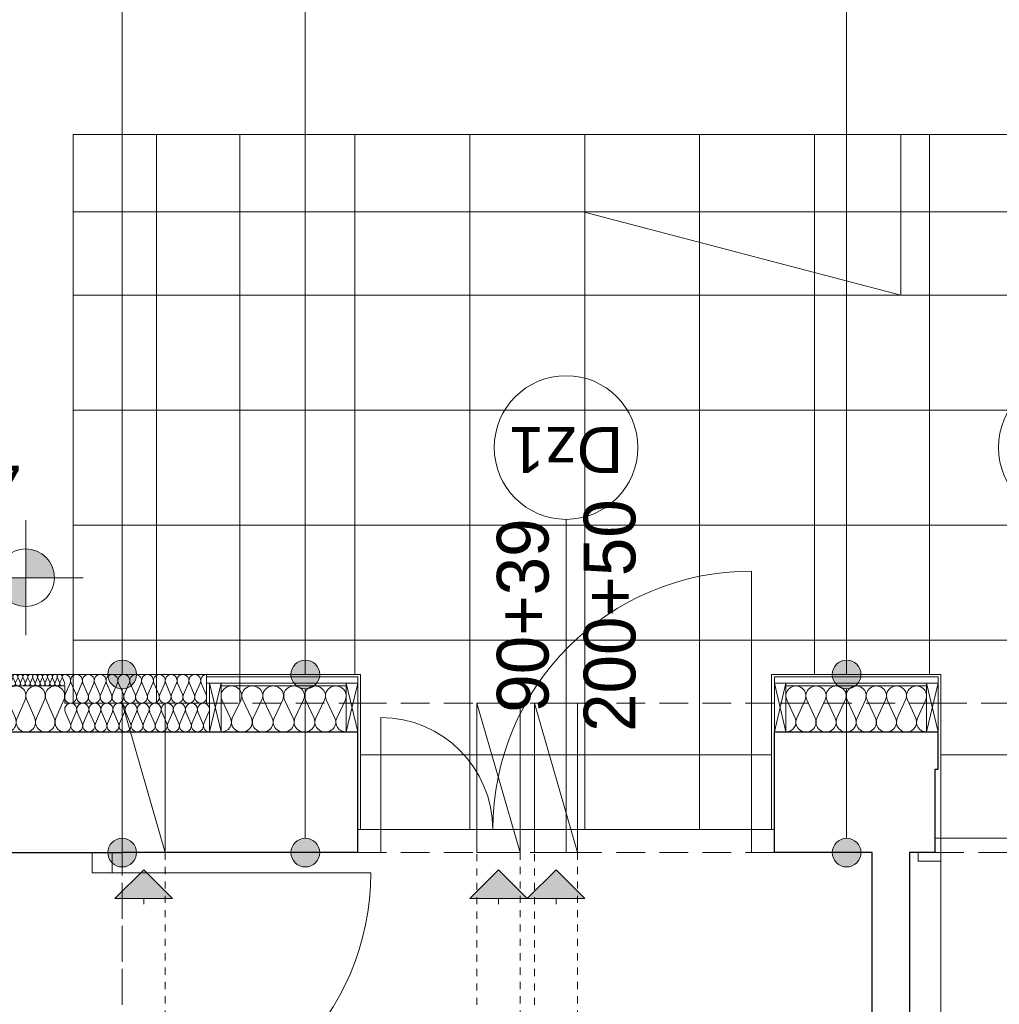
# Model space of a CAD drawing. Extents: x -440864 to -355682, y 13652 to 155872.
# Tile 121 of 179: x -370588 to -367179, y 36145 to 39572. Entities that reach past the tile are written whole.
import ezdxf

# ---------------------------------------------------------------- set-up
doc = ezdxf.new("R2010")
doc.units = 0
doc.header["$MEASUREMENT"] = 0
doc.linetypes.add('Hidden Line', pattern=[50, 25, -25])
doc.linetypes.add('Krawędzie ukryte', pattern=[150, 100, -50])
for name, color, linetype in [('#podkład', 252, 'Continuous'), ('Arch ocieplenie', 252, 'Continuous'), ('Arch opisy', 252, 'Continuous'), ('Inwent Izolacje', 252, 'Continuous'), ('INWENT RZĘDNE', 252, 'Continuous'), ('Istniejące kominy', 252, 'Continuous')]:
    doc.layers.add(name, color=color, linetype=linetype)
for name, color, linetype, lineweight in [('Arch drzwi_Nr_Pióra__10', 252, 'Continuous', 18), ('Arch ocieplenie_Nr_Pióra__44', 252, 'Continuous', 13), ('Arch ocieplenie_Nr_Pióra__9', 252, 'Continuous', 13), ('Arch opisy okien_Nr_Pióra__9', 252, 'Continuous', 13), ('Arch opisy_Nr_Pióra__21', 252, 'Continuous', 9), ('Arch opisy_Nr_Pióra__9', 252, 'Continuous', 13), ('Arch wykończenie_Nr_Pióra__3', 252, 'Continuous', 18), ('Arch wykończenie_Nr_Pióra__81', 252, 'Continuous', 9), ('Arch wykończenie_Nr_Pióra__9', 252, 'Continuous', 13), ('Inwent Izolacje_Nr_Pióra__2', 252, 'Continuous', 13), ('INWENT OPISY_Nr_Pióra__9', 252, 'Continuous', 13), ('INWENT RZĘDNE_Nr_Pióra__21', 252, 'Continuous', 9), ('INWENT. OKNA_Nr_Pióra__5', 252, 'Continuous', 13), ('INWENT.ŚCIANY_Nr_Pióra__1', 252, 'Continuous', 25), ('INWENT.ŚCIANY_Nr_Pióra__2', 252, 'Continuous', 13), ('INWENT.ŚCIANY_Nr_Pióra__21', 252, 'Continuous', 9), ('Istniejące kominy_Nr_Pióra__21', 252, 'Continuous', 9), ('Istniejące schody_Nr_Pióra__5', 252, 'Continuous', 13), ('Istniejące stropy_Nr_Pióra__5', 252, 'Continuous', 13)]:
    doc.layers.add(name, color=color, linetype=linetype, lineweight=lineweight)
doc.styles.add('GENERATED_STYLE_10', font='arial.ttf')
doc.styles.add('GENERATED_STYLE_2', font='txt')
doc.styles.add('GENERATED_STYLE_6', font='txt')

# ---------------------------------------------------------------- blocks, each defined once
blk = doc.blocks.new('Izolacja cieplna 14_21', base_point=(-419904.9, 37292.6))
at = {"layer": 'Arch ocieplenie_Nr_Pióra__9', "linetype": 'Continuous'}
for p, q in [((-420977.1, 37280.7), (-420984.2, 37264.5)), ((-420968.5, 37264.5), (-420975.7, 37280.7)), ((-420960, 37280.7), (-420967.1, 37264.5)), ((-420951.4, 37264.5), (-420958.5, 37280.7)), ((-420942.8, 37280.7), (-420949.9, 37264.5)), ((-420934.2, 37264.5), (-420941.4, 37280.7)), ((-420925.7, 37280.7), (-420932.8, 37264.5)), ((-420917.1, 37264.5), (-420924.2, 37280.7)), ((-420908.5, 37280.7), (-420915.7, 37264.5)), ((-420900, 37264.5), (-420907.1, 37280.7)), ((-420891.4, 37280.7), (-420898.5, 37264.5)), ((-420882.8, 37264.5), (-420889.9, 37280.7)), ((-420874.2, 37280.7), (-420881.4, 37264.5)), ((-420865.7, 37264.5), (-420872.8, 37280.7)), ((-420857.1, 37280.7), (-420864.2, 37264.5)), ((-420848.5, 37264.5), (-420855.7, 37280.7)), ((-420840, 37280.7), (-420847.1, 37264.5)), ((-420831.4, 37264.5), (-420838.5, 37280.7)), ((-420822.8, 37280.7), (-420829.9, 37264.5)), ((-420814.2, 37264.5), (-420821.4, 37280.7)), ((-420805.7, 37280.7), (-420812.8, 37264.5)), ((-420797.1, 37264.5), (-420804.2, 37280.7)), ((-420788.5, 37280.7), (-420795.7, 37264.5)), ((-420780, 37264.5), (-420787.1, 37280.7)), ((-420771.4, 37280.7), (-420778.5, 37264.5)), ((-420762.8, 37264.5), (-420769.9, 37280.7)), ((-420754.2, 37280.7), (-420761.4, 37264.5)), ((-420745.7, 37264.5), (-420752.8, 37280.7)), ((-420737.1, 37280.7), (-420744.2, 37264.5)), ((-420728.5, 37264.5), (-420735.7, 37280.7)), ((-420720, 37280.7), (-420727.1, 37264.5)), ((-420711.4, 37264.5), (-420718.5, 37280.7)), ((-420702.8, 37280.7), (-420709.9, 37264.5)), ((-420694.2, 37264.5), (-420701.4, 37280.7)), ((-420685.7, 37280.7), (-420692.8, 37264.5)), ((-420677.1, 37264.5), (-420684.2, 37280.7)), ((-420668.5, 37280.7), (-420675.7, 37264.5)), ((-420660, 37264.5), (-420667.1, 37280.7)), ((-420651.4, 37280.7), (-420658.5, 37264.5)), ((-420642.8, 37264.5), (-420649.9, 37280.7)), ((-420634.2, 37280.7), (-420641.4, 37264.5)), ((-420625.7, 37264.5), (-420632.8, 37280.7)), ((-420617.1, 37280.7), (-420624.2, 37264.5)), ((-420608.5, 37264.5), (-420615.7, 37280.7)), ((-420600, 37280.7), (-420607.1, 37264.5)), ((-420591.4, 37264.5), (-420598.5, 37280.7)), ((-420582.8, 37280.7), (-420589.9, 37264.5)), ((-420574.2, 37264.5), (-420581.4, 37280.7)), ((-420565.7, 37280.7), (-420572.8, 37264.5)), ((-420557.1, 37264.5), (-420564.2, 37280.7)), ((-420548.5, 37280.7), (-420555.7, 37264.5)), ((-420540, 37264.5), (-420547.1, 37280.7)), ((-420531.4, 37280.7), (-420538.5, 37264.5)), ((-420522.8, 37264.5), (-420529.9, 37280.7)), ((-420514.2, 37280.7), (-420521.4, 37264.5)), ((-420505.7, 37264.5), (-420512.8, 37280.7)), ((-420497.1, 37280.7), (-420504.2, 37264.5)), ((-420488.5, 37264.5), (-420495.7, 37280.7)), ((-420480, 37280.7), (-420487.1, 37264.5)), ((-420471.4, 37264.5), (-420478.5, 37280.7)), ((-420462.8, 37280.7), (-420469.9, 37264.5)), ((-420454.2, 37264.5), (-420461.4, 37280.7)), ((-420445.7, 37280.7), (-420452.8, 37264.5)), ((-420437.1, 37264.5), (-420444.2, 37280.7)), ((-420428.5, 37280.7), (-420435.7, 37264.5)), ((-420420, 37264.5), (-420427.1, 37280.7)), ((-420411.4, 37280.7), (-420418.5, 37264.5)), ((-420402.8, 37264.5), (-420409.9, 37280.7)), ((-420394.2, 37280.7), (-420401.4, 37264.5)), ((-420385.7, 37264.5), (-420392.8, 37280.7)), ((-420377.1, 37280.7), (-420384.2, 37264.5)), ((-420368.5, 37264.5), (-420375.7, 37280.7)), ((-420360, 37280.7), (-420367.1, 37264.5)), ((-420351.4, 37264.5), (-420358.5, 37280.7)), ((-420342.8, 37280.7), (-420349.9, 37264.5)), ((-420334.2, 37264.5), (-420341.4, 37280.7)), ((-420325.7, 37280.7), (-420332.8, 37264.5)), ((-420317.1, 37264.5), (-420324.2, 37280.7)), ((-420308.5, 37280.7), (-420315.7, 37264.5)), ((-420300, 37264.5), (-420307.1, 37280.7)), ((-420291.4, 37280.7), (-420298.5, 37264.5)), ((-420282.8, 37264.5), (-420289.9, 37280.7)), ((-420274.2, 37280.7), (-420281.4, 37264.5)), ((-420265.7, 37264.5), (-420272.8, 37280.7)), ((-420257.1, 37280.7), (-420264.2, 37264.5)), ((-420248.5, 37264.5), (-420255.7, 37280.7)), ((-420240, 37280.7), (-420247.1, 37264.5)), ((-420231.4, 37264.5), (-420238.5, 37280.7)), ((-420222.8, 37280.7), (-420229.9, 37264.5)), ((-420214.2, 37264.5), (-420221.4, 37280.7)), ((-420205.7, 37280.7), (-420212.8, 37264.5)), ((-420197.1, 37264.5), (-420204.2, 37280.7)), ((-420188.5, 37280.7), (-420195.7, 37264.5)), ((-420180, 37264.5), (-420187.1, 37280.7)), ((-420171.4, 37280.7), (-420178.5, 37264.5)), ((-420162.8, 37264.5), (-420169.9, 37280.7)), ((-420154.2, 37280.7), (-420161.4, 37264.5)), ((-420145.7, 37264.5), (-420152.8, 37280.7)), ((-420137.1, 37280.7), (-420144.2, 37264.5)), ((-420128.5, 37264.5), (-420135.7, 37280.7)), ((-420120, 37280.7), (-420127.1, 37264.5)), ((-420111.4, 37264.5), (-420118.5, 37280.7)), ((-420102.8, 37280.7), (-420109.9, 37264.5)), ((-420094.2, 37264.5), (-420101.4, 37280.7)), ((-420085.7, 37280.7), (-420092.8, 37264.5)), ((-420077.1, 37264.5), (-420084.2, 37280.7)), ((-420068.5, 37280.7), (-420075.7, 37264.5)), ((-420060, 37264.5), (-420067.1, 37280.7)), ((-420051.4, 37280.7), (-420058.5, 37264.5)), ((-420042.8, 37264.5), (-420049.9, 37280.7)), ((-420034.2, 37280.7), (-420041.4, 37264.5)), ((-420025.7, 37264.5), (-420032.8, 37280.7)), ((-420017.1, 37280.7), (-420024.2, 37264.5)), ((-420008.5, 37264.5), (-420015.7, 37280.7)), ((-420000, 37280.7), (-420007.1, 37264.5)), ((-419991.4, 37264.5), (-419998.5, 37280.7)), ((-419982.8, 37280.7), (-419989.9, 37264.5)), ((-419974.2, 37264.5), (-419981.4, 37280.7)), ((-419965.7, 37280.7), (-419972.8, 37264.5)), ((-419957.1, 37264.5), (-419964.2, 37280.7)), ((-419948.5, 37280.7), (-419955.7, 37264.5)), ((-419940, 37264.5), (-419947.1, 37280.7)), ((-419931.4, 37280.7), (-419938.5, 37264.5)), ((-419922.8, 37264.5), (-419929.9, 37280.7)), ((-419914.2, 37280.7), (-419921.4, 37264.5)), ((-419905.7, 37264.5), (-419912.8, 37280.7))]:
    blk.add_line(p, q, dxfattribs=at)
for centre, start_param, end_param in [((-420984.9, 37284.1), 2.7288, 4.712389), ((-420967.8, 37284.1), 2.7288, 6.695979), ((-420950.7, 37284.1), 2.7288, 6.695979), ((-420933.5, 37284.1), 2.7288, 6.695979), ((-420916.4, 37284.1), 2.7288, 6.695979), ((-420899.2, 37284.1), 2.7288, 6.695979), ((-420882.1, 37284.1), 2.7288, 6.695979), ((-420864.9, 37284.1), 2.7288, 6.695979), ((-420847.8, 37284.1), 2.7288, 6.695979), ((-420830.7, 37284.1), 2.7288, 6.695979), ((-420813.5, 37284.1), 2.7288, 6.695979), ((-420796.4, 37284.1), 2.7288, 6.695979), ((-420779.2, 37284.1), 2.7288, 6.695979), ((-420762.1, 37284.1), 2.7288, 6.695979), ((-420744.9, 37284.1), 2.7288, 6.695979), ((-420727.8, 37284.1), 2.7288, 6.695979), ((-420710.7, 37284.1), 2.7288, 6.695979), ((-420693.5, 37284.1), 2.7288, 6.695979), ((-420676.4, 37284.1), 2.7288, 6.695979), ((-420659.2, 37284.1), 2.7288, 6.695979), ((-420642.1, 37284.1), 2.7288, 6.695979), ((-420624.9, 37284.1), 2.7288, 6.695979), ((-420607.8, 37284.1), 2.7288, 6.695979), ((-420590.7, 37284.1), 2.7288, 6.695979), ((-420573.5, 37284.1), 2.7288, 6.695979), ((-420556.4, 37284.1), 2.7288, 6.695979), ((-420539.2, 37284.1), 2.7288, 6.695979), ((-420522.1, 37284.1), 2.7288, 6.695979), ((-420504.9, 37284.1), 2.7288, 6.695979), ((-420487.8, 37284.1), 2.7288, 6.695979), ((-420470.7, 37284.1), 2.7288, 6.695979), ((-420453.5, 37284.1), 2.7288, 6.695979), ((-420436.4, 37284.1), 2.7288, 6.695979), ((-420419.2, 37284.1), 2.7288, 6.695979), ((-420402.1, 37284.1), 2.7288, 6.695979), ((-420384.9, 37284.1), 2.7288, 6.695979), ((-420367.8, 37284.1), 2.7288, 6.695979), ((-420350.7, 37284.1), 2.7288, 6.695979), ((-420333.5, 37284.1), 2.7288, 6.695979), ((-420316.4, 37284.1), 2.7288, 6.695979), ((-420299.2, 37284.1), 2.7288, 6.695979), ((-420282.1, 37284.1), 2.7288, 6.695979), ((-420264.9, 37284.1), 2.7288, 6.695979), ((-420247.8, 37284.1), 2.7288, 6.695979), ((-420230.7, 37284.1), 2.7288, 6.695979), ((-420213.5, 37284.1), 2.7288, 6.695979), ((-420196.4, 37284.1), 2.7288, 6.695979), ((-420179.2, 37284.1), 2.7288, 6.695979), ((-420162.1, 37284.1), 2.7288, 6.695979), ((-420144.9, 37284.1), 2.7288, 6.695979), ((-420127.8, 37284.1), 2.7288, 6.695979), ((-420110.7, 37284.1), 2.7288, 6.695979), ((-420093.5, 37284.1), 2.7288, 6.695979), ((-420076.4, 37284.1), 2.7288, 6.695979), ((-420059.2, 37284.1), 2.7288, 6.695979), ((-420042.1, 37284.1), 2.7288, 6.695979), ((-420024.9, 37284.1), 2.7288, 6.695979), ((-420007.8, 37284.1), 2.7288, 6.695979), ((-419990.7, 37284.1), 2.7288, 6.695979), ((-419973.5, 37284.1), 2.7288, 6.695979), ((-419956.4, 37284.1), 2.7288, 6.695979), ((-419939.2, 37284.1), 2.7288, 6.695979), ((-419922.1, 37284.1), 2.7288, 6.695979), ((-419904.9, 37284.1), 4.712389, 6.695979), ((-420976.4, 37261.1), 5.870392, 9.837571), ((-420959.2, 37261.1), 5.870392, 9.837571), ((-420942.1, 37261.1), 5.870392, 9.837571), ((-420924.9, 37261.1), 5.870392, 9.837571), ((-420907.8, 37261.1), 5.870392, 9.837571), ((-420890.7, 37261.1), 5.870392, 9.837571), ((-420873.5, 37261.1), 5.870392, 9.837571), ((-420856.4, 37261.1), 5.870392, 9.837571), ((-420839.2, 37261.1), 5.870392, 9.837571), ((-420822.1, 37261.1), 5.870392, 9.837571), ((-420804.9, 37261.1), 5.870392, 9.837571), ((-420787.8, 37261.1), 5.870392, 9.837571), ((-420770.7, 37261.1), 5.870392, 9.837571), ((-420753.5, 37261.1), 5.870392, 9.837571), ((-420736.4, 37261.1), 5.870392, 9.837571), ((-420719.2, 37261.1), 5.870392, 9.837571), ((-420702.1, 37261.1), 5.870392, 9.837571), ((-420684.9, 37261.1), 5.870392, 9.837571), ((-420667.8, 37261.1), 5.870392, 9.837571), ((-420650.7, 37261.1), 5.870392, 9.837571), ((-420633.5, 37261.1), 5.870392, 9.837571), ((-420616.4, 37261.1), 5.870392, 9.837571), ((-420599.2, 37261.1), 5.870392, 9.837571), ((-420582.1, 37261.1), 5.870392, 9.837571), ((-420564.9, 37261.1), 5.870392, 9.837571), ((-420547.8, 37261.1), 5.870392, 9.837571), ((-420530.7, 37261.1), 5.870392, 9.837571), ((-420513.5, 37261.1), 5.870392, 9.837571), ((-420496.4, 37261.1), 5.870392, 9.837571), ((-420479.2, 37261.1), 5.870392, 9.837571), ((-420462.1, 37261.1), 5.870392, 9.837571), ((-420444.9, 37261.1), 5.870392, 9.837571), ((-420427.8, 37261.1), 5.870392, 9.837571), ((-420410.7, 37261.1), 5.870392, 9.837571), ((-420393.5, 37261.1), 5.870392, 9.837571), ((-420376.4, 37261.1), 5.870392, 9.837571), ((-420359.2, 37261.1), 5.870392, 9.837571), ((-420342.1, 37261.1), 5.870392, 9.837571), ((-420324.9, 37261.1), 5.870392, 9.837571), ((-420307.8, 37261.1), 5.870392, 9.837571), ((-420290.7, 37261.1), 5.870392, 9.837571), ((-420273.5, 37261.1), 5.870392, 9.837571), ((-420256.4, 37261.1), 5.870392, 9.837571), ((-420239.2, 37261.1), 5.870392, 9.837571), ((-420222.1, 37261.1), 5.870392, 9.837571), ((-420204.9, 37261.1), 5.870392, 9.837571), ((-420187.8, 37261.1), 5.870392, 9.837571), ((-420170.7, 37261.1), 5.870392, 9.837571), ((-420153.5, 37261.1), 5.870392, 9.837571), ((-420136.4, 37261.1), 5.870392, 9.837571), ((-420119.2, 37261.1), 5.870392, 9.837571), ((-420102.1, 37261.1), 5.870392, 9.837571), ((-420084.9, 37261.1), 5.870392, 9.837571), ((-420067.8, 37261.1), 5.870392, 9.837571), ((-420050.7, 37261.1), 5.870392, 9.837571), ((-420033.5, 37261.1), 5.870392, 9.837571), ((-420016.4, 37261.1), 5.870392, 9.837571), ((-419999.2, 37261.1), 5.870392, 9.837571), ((-419982.1, 37261.1), 5.870392, 9.837571), ((-419964.9, 37261.1), 5.870392, 9.837571), ((-419947.8, 37261.1), 5.870392, 9.837571), ((-419930.7, 37261.1), 5.870392, 9.837571), ((-419913.5, 37261.1), 5.870392, 9.837571)]:
    blk.add_ellipse(centre, major_axis=(-8.57, 0), ratio=0.992498, start_param=start_param, end_param=end_param, dxfattribs=at)
blk = doc.blocks.new('Izolacja cieplna 14_29', base_point=(-419410.9, 37292.6))
at = {"layer": 'Arch ocieplenie_Nr_Pióra__9', "linetype": 'Continuous'}
for p, q in [((-419886.1, 37262.8), (-419903.2, 37222.4)), ((-419865.5, 37222.4), (-419882.6, 37262.8)), ((-419844.9, 37262.8), (-419862, 37222.4)), ((-419824.3, 37222.4), (-419841.5, 37262.8)), ((-419803.8, 37262.8), (-419820.9, 37222.4)), ((-419783.2, 37222.4), (-419800.3, 37262.8)), ((-419762.6, 37262.8), (-419779.7, 37222.4)), ((-419742, 37222.4), (-419759.1, 37262.8)), ((-419721.4, 37262.8), (-419738.5, 37222.4)), ((-419700.8, 37222.4), (-419718, 37262.8)), ((-419680.2, 37262.8), (-419697.4, 37222.4)), ((-419659.7, 37222.4), (-419676.8, 37262.8)), ((-419639.1, 37262.8), (-419656.2, 37222.4)), ((-419618.5, 37222.4), (-419635.6, 37262.8)), ((-419597.9, 37262.8), (-419615, 37222.4)), ((-419577.3, 37222.4), (-419594.5, 37262.8)), ((-419556.7, 37262.8), (-419573.9, 37222.4)), ((-419536.2, 37222.4), (-419553.3, 37262.8)), ((-419515.6, 37262.8), (-419532.7, 37222.4)), ((-419495, 37222.4), (-419512.1, 37262.8)), ((-419474.4, 37262.8), (-419491.5, 37222.4)), ((-419453.8, 37222.4), (-419471, 37262.8)), ((-419433.2, 37262.8), (-419450.4, 37222.4)), ((-419412.7, 37222.4), (-419429.8, 37262.8))]:
    blk.add_line(p, q, dxfattribs=at)
for centre, start_param, end_param in [((-419904.9, 37271.3), 1.158004, 3.141593), ((-419863.8, 37271.3), 1.158004, 5.125183), ((-419822.6, 37271.3), 1.158004, 5.125183), ((-419781.4, 37271.3), 1.158004, 5.125183), ((-419740.3, 37271.3), 1.158004, 5.125183), ((-419699.1, 37271.3), 1.158004, 5.125183), ((-419657.9, 37271.3), 1.158004, 5.125183), ((-419616.8, 37271.3), 1.158004, 5.125183), ((-419575.6, 37271.3), 1.158004, 5.125183), ((-419534.4, 37271.3), 1.158004, 5.125183), ((-419493.3, 37271.3), 1.158004, 5.125183), ((-419452.1, 37271.3), 1.158004, 5.125183), ((-419410.9, 37271.3), 3.141593, 5.125182), ((-419884.4, 37213.9), 4.299595, 8.266775), ((-419843.2, 37213.9), 4.299595, 8.266775), ((-419802, 37213.9), 4.299595, 8.266775), ((-419760.9, 37213.9), 4.299595, 8.266775), ((-419719.7, 37213.9), 4.299595, 8.266775), ((-419678.5, 37213.9), 4.299595, 8.266775), ((-419637.4, 37213.9), 4.299595, 8.266775), ((-419596.2, 37213.9), 4.299595, 8.266775), ((-419555, 37213.9), 4.299595, 8.266775), ((-419513.8, 37213.9), 4.299595, 8.266775), ((-419472.7, 37213.9), 4.299595, 8.266775), ((-419431.5, 37213.9), 4.299595, 8.266775)]:
    blk.add_ellipse(centre, major_axis=(0, -21.3), ratio=0.967855, start_param=start_param, end_param=end_param, dxfattribs=at)
blk = doc.blocks.new('Izolacja cieplna 14_30', base_point=(-419360.9, 37092.6))
at = {"layer": 'Arch ocieplenie_Nr_Pióra__44', "linetype": 'Continuous'}
for p, q in [((-419357.9, 37204.9), (-419327.6, 37140.3)), ((-419321.5, 37140.3), (-419291.3, 37204.9)), ((-419285.2, 37204.9), (-419255, 37140.3)), ((-419248.9, 37140.3), (-419218.7, 37204.9)), ((-419212.5, 37204.9), (-419182.3, 37140.3)), ((-419176.2, 37140.3), (-419146, 37204.9)), ((-419139.9, 37204.9), (-419109.7, 37140.3)), ((-419103.6, 37140.3), (-419073.3, 37204.9)), ((-419067.2, 37204.9), (-419037, 37140.3)), ((-419030.9, 37140.3), (-419000.7, 37204.9)), ((-418994.6, 37204.9), (-418964.3, 37140.3)), ((-418958.2, 37140.3), (-418928, 37204.9))]:
    blk.add_line(p, q, dxfattribs=at)
for centre, start_param, end_param in [((-419324.6, 37218.6), 5.870392, 9.837571), ((-419251.9, 37218.6), 5.870392, 9.837571), ((-419179.3, 37218.6), 5.870392, 9.837571), ((-419106.6, 37218.6), 5.870392, 9.837571), ((-419033.9, 37218.6), 5.870392, 9.837571), ((-418961.3, 37218.6), 5.870392, 9.837571), ((-419360.9, 37126.6), 4.712389, 6.695979), ((-419288.3, 37126.6), 2.7288, 6.695979), ((-419215.6, 37126.6), 2.7288, 6.695979), ((-419142.9, 37126.6), 2.7288, 6.695979), ((-419070.3, 37126.6), 2.7288, 6.695979), ((-418997.6, 37126.6), 2.7288, 6.695979), ((-418924.9, 37126.6), 2.7288, 4.712389)]:
    blk.add_ellipse(centre, major_axis=(36.3, 0), ratio=0.936614, start_param=start_param, end_param=end_param, dxfattribs=at)
blk = doc.blocks.new('Izolacja cieplna 14_31', base_point=(-417394.9, 37092.6))
at = {"layer": 'Arch ocieplenie_Nr_Pióra__44', "linetype": 'Continuous'}
for p, q in [((-417392, 37204.9), (-417362.9, 37140.3)), ((-417357, 37140.3), (-417327.9, 37204.9)), ((-417322, 37204.9), (-417292.9, 37140.3)), ((-417287, 37140.3), (-417257.9, 37204.9)), ((-417252, 37204.9), (-417222.9, 37140.3)), ((-417217, 37140.3), (-417187.9, 37204.9)), ((-417182, 37204.9), (-417152.9, 37140.3)), ((-417147, 37140.3), (-417117.9, 37204.9)), ((-417112, 37204.9), (-417082.9, 37140.3)), ((-417077, 37140.3), (-417047.9, 37204.9)), ((-417042, 37204.9), (-417012.9, 37140.3)), ((-417007, 37140.3), (-416977.9, 37204.9)), ((-416972, 37204.9), (-416942.9, 37140.3)), ((-416937, 37140.3), (-416907.9, 37204.9))]:
    blk.add_line(p, q, dxfattribs=at)
for centre, start_param, end_param in [((-417359.9, 37218.6), 5.870392, 9.837571), ((-417289.9, 37218.6), 5.870392, 9.837571), ((-417219.9, 37218.6), 5.870392, 9.837571), ((-417149.9, 37218.6), 5.870392, 9.837571), ((-417079.9, 37218.6), 5.870392, 9.837571), ((-417009.9, 37218.6), 5.870392, 9.837571), ((-416939.9, 37218.6), 5.870392, 9.837571), ((-417394.9, 37126.6), 4.712389, 6.695979), ((-417324.9, 37126.6), 2.7288, 6.695979), ((-417254.9, 37126.6), 2.7288, 6.695979), ((-417184.9, 37126.6), 2.7288, 6.695979), ((-417114.9, 37126.6), 2.7288, 6.695979), ((-417044.9, 37126.6), 2.7288, 6.695979), ((-416974.9, 37126.6), 2.7288, 6.695979), ((-416904.9, 37126.6), 2.7288, 4.712389)]:
    blk.add_ellipse(centre, major_axis=(35, 0), ratio=0.97225, start_param=start_param, end_param=end_param, dxfattribs=at)
blk = doc.blocks.new('Izolacja cieplna 14_272', base_point=(-420984.9, 37092.6))
at = {"layer": 'Inwent Izolacje_Nr_Pióra__2', "linetype": 'Continuous'}
for p, q in [((-420982.1, 37204.9), (-420954, 37140.3)), ((-420948.4, 37140.3), (-420920.3, 37204.9)), ((-420914.6, 37204.9), (-420886.5, 37140.3)), ((-420880.9, 37140.3), (-420852.8, 37204.9)), ((-420847.1, 37204.9), (-420819, 37140.3)), ((-420813.4, 37140.3), (-420785.3, 37204.9)), ((-420779.6, 37204.9), (-420751.5, 37140.3)), ((-420745.9, 37140.3), (-420717.8, 37204.9)), ((-420712.1, 37204.9), (-420684, 37140.3)), ((-420678.4, 37140.3), (-420650.3, 37204.9)), ((-420644.6, 37204.9), (-420616.5, 37140.3)), ((-420610.9, 37140.3), (-420582.8, 37204.9)), ((-420577.1, 37204.9), (-420549, 37140.3)), ((-420543.4, 37140.3), (-420515.3, 37204.9)), ((-420509.6, 37204.9), (-420481.5, 37140.3)), ((-420475.9, 37140.3), (-420447.8, 37204.9)), ((-420442.1, 37204.9), (-420414, 37140.3)), ((-420408.4, 37140.3), (-420380.3, 37204.9)), ((-420374.6, 37204.9), (-420346.5, 37140.3)), ((-420340.9, 37140.3), (-420312.8, 37204.9)), ((-420307.1, 37204.9), (-420279, 37140.3)), ((-420273.4, 37140.3), (-420245.3, 37204.9)), ((-420239.6, 37204.9), (-420211.5, 37140.3)), ((-420205.9, 37140.3), (-420177.8, 37204.9)), ((-420172.1, 37204.9), (-420144, 37140.3)), ((-420138.4, 37140.3), (-420110.3, 37204.9)), ((-420104.6, 37204.9), (-420076.5, 37140.3)), ((-420070.9, 37140.3), (-420042.8, 37204.9)), ((-420037.1, 37204.9), (-420009, 37140.3)), ((-420003.4, 37140.3), (-419975.3, 37204.9)), ((-419969.6, 37204.9), (-419941.5, 37140.3)), ((-419935.9, 37140.3), (-419907.8, 37204.9))]:
    blk.add_line(p, q, dxfattribs=at)
for centre, start_param, end_param in [((-420951.2, 37218.6), 4.299595, 8.266775), ((-420883.7, 37218.6), 4.299595, 8.266775), ((-420816.2, 37218.6), 4.299595, 8.266775), ((-420748.7, 37218.6), 4.299595, 8.266775), ((-420681.2, 37218.6), 4.299595, 8.266775), ((-420613.7, 37218.6), 4.299595, 8.266775), ((-420546.2, 37218.6), 4.299595, 8.266775), ((-420478.7, 37218.6), 4.299595, 8.266775), ((-420411.2, 37218.6), 4.299595, 8.266775), ((-420343.7, 37218.6), 4.299595, 8.266775), ((-420276.2, 37218.6), 4.299595, 8.266775), ((-420208.7, 37218.6), 4.299595, 8.266775), ((-420141.2, 37218.6), 4.299595, 8.266775), ((-420073.7, 37218.6), 4.299595, 8.266775), ((-420006.2, 37218.6), 4.299595, 8.266775), ((-419938.7, 37218.6), 4.299595, 8.266775), ((-420984.9, 37126.6), 3.141593, 5.125182), ((-420917.4, 37126.6), 1.158004, 5.125183), ((-420849.9, 37126.6), 1.158004, 5.125183), ((-420782.4, 37126.6), 1.158004, 5.125183), ((-420714.9, 37126.6), 1.158004, 5.125183), ((-420647.4, 37126.6), 1.158004, 5.125183), ((-420579.9, 37126.6), 1.158004, 5.125183), ((-420512.4, 37126.6), 1.158004, 5.125183), ((-420444.9, 37126.6), 1.158004, 5.125183), ((-420377.4, 37126.6), 1.158004, 5.125183), ((-420309.9, 37126.6), 1.158004, 5.125183), ((-420242.4, 37126.6), 1.158004, 5.125183), ((-420174.9, 37126.6), 1.158004, 5.125183), ((-420107.4, 37126.6), 1.158004, 5.125183), ((-420039.9, 37126.6), 1.158004, 5.125183), ((-419972.4, 37126.6), 1.158004, 5.125183), ((-419904.9, 37126.6), 1.158004, 3.141593)]:
    blk.add_ellipse(centre, major_axis=(0, 34), ratio=0.991816, start_param=start_param, end_param=end_param, dxfattribs=at)
blk = doc.blocks.new('Izolacja cieplna 14_281', base_point=(-419904.9, 37092.6))
at = {"layer": 'Inwent Izolacje_Nr_Pióra__2', "linetype": 'Continuous'}
for p, q in [((-419903.2, 37162.8), (-419885.7, 37122.4)), ((-419882.2, 37122.4), (-419864.7, 37162.8)), ((-419861.2, 37162.8), (-419843.7, 37122.4)), ((-419840.2, 37122.4), (-419822.7, 37162.8)), ((-419819.2, 37162.8), (-419801.7, 37122.4)), ((-419798.2, 37122.4), (-419780.7, 37162.8)), ((-419777.2, 37162.8), (-419759.7, 37122.4)), ((-419756.2, 37122.4), (-419738.7, 37162.8)), ((-419735.2, 37162.8), (-419717.7, 37122.4)), ((-419714.2, 37122.4), (-419696.7, 37162.8)), ((-419693.2, 37162.8), (-419675.7, 37122.4)), ((-419672.2, 37122.4), (-419654.7, 37162.8)), ((-419651.2, 37162.8), (-419633.7, 37122.4)), ((-419630.2, 37122.4), (-419612.7, 37162.8)), ((-419609.2, 37162.8), (-419591.7, 37122.4)), ((-419588.2, 37122.4), (-419570.7, 37162.8)), ((-419567.2, 37162.8), (-419549.7, 37122.4)), ((-419546.2, 37122.4), (-419528.7, 37162.8)), ((-419525.2, 37162.8), (-419507.7, 37122.4)), ((-419504.2, 37122.4), (-419486.7, 37162.8)), ((-419483.2, 37162.8), (-419465.7, 37122.4)), ((-419462.2, 37122.4), (-419444.7, 37162.8)), ((-419441.2, 37162.8), (-419423.7, 37122.4)), ((-419420.2, 37122.4), (-419402.7, 37162.8))]:
    blk.add_line(p, q, dxfattribs=at)
for centre, start_param, end_param in [((-419883.9, 37171.3), 4.299595, 8.266775), ((-419841.9, 37171.3), 4.299595, 8.266775), ((-419799.9, 37171.3), 4.299595, 8.266775), ((-419757.9, 37171.3), 4.299595, 8.266775), ((-419715.9, 37171.3), 4.299595, 8.266775), ((-419673.9, 37171.3), 4.299595, 8.266775), ((-419631.9, 37171.3), 4.299595, 8.266775), ((-419589.9, 37171.3), 4.299595, 8.266775), ((-419547.9, 37171.3), 4.299595, 8.266775), ((-419505.9, 37171.3), 4.299595, 8.266775), ((-419463.9, 37171.3), 4.299595, 8.266775), ((-419421.9, 37171.3), 4.299595, 8.266775), ((-419904.9, 37113.9), 3.141593, 5.125182), ((-419862.9, 37113.9), 1.158004, 5.125183), ((-419820.9, 37113.9), 1.158004, 5.125183), ((-419778.9, 37113.9), 1.158004, 5.125183), ((-419736.9, 37113.9), 1.158004, 5.125183), ((-419694.9, 37113.9), 1.158004, 5.125183), ((-419652.9, 37113.9), 1.158004, 5.125183), ((-419610.9, 37113.9), 1.158004, 5.125183), ((-419568.9, 37113.9), 1.158004, 5.125183), ((-419526.9, 37113.9), 1.158004, 5.125183), ((-419484.9, 37113.9), 1.158004, 5.125183), ((-419442.9, 37113.9), 1.158004, 5.125183), ((-419400.9, 37113.9), 1.158004, 3.141593)]:
    blk.add_ellipse(centre, major_axis=(0, 21.3), ratio=0.987446, start_param=start_param, end_param=end_param, dxfattribs=at)
blk = doc.blocks.new('Linia_4', base_point=(-419629.9, 36612.6))
at = {"layer": 'Istniejące kominy_Nr_Pióra__21', "linetype": 'Continuous'}
blk.add_hatch(color=256, dxfattribs=at).paths.add_polyline_path([(-419629.9, 36612.6), (-419529.9, 36512.6), (-419729.9, 36512.6)], flags=0)
for p, q in [((-419629.9, 36612.6), (-419729.9, 36512.6)), ((-419629.9, 36612.6), (-419529.9, 36512.6)), ((-419529.9, 36512.6), (-419729.9, 36512.6)), ((-419629.9, 36512.6), (-419629.9, 36492.6))]:
    blk.add_line(p, q, dxfattribs=at)
blk = doc.blocks.new('Linia_5', base_point=(-418394.9, 36612.6))
at = {"layer": 'Istniejące kominy_Nr_Pióra__21', "linetype": 'Continuous'}
blk.add_hatch(color=256, dxfattribs=at).paths.add_polyline_path([(-418394.9, 36612.6), (-418294.9, 36512.6), (-418494.9, 36512.6)], flags=0)
for p, q in [((-418394.9, 36612.6), (-418494.9, 36512.6)), ((-418394.9, 36612.6), (-418294.9, 36512.6)), ((-418294.9, 36512.6), (-418494.9, 36512.6)), ((-418394.9, 36512.6), (-418394.9, 36492.6))]:
    blk.add_line(p, q, dxfattribs=at)
blk = doc.blocks.new('Linia_7', base_point=(-418194.9, 36612.6))
at = {"layer": 'Istniejące kominy_Nr_Pióra__21', "linetype": 'Continuous'}
blk.add_hatch(color=256, dxfattribs=at).paths.add_polyline_path([(-418194.9, 36612.6), (-418094.9, 36512.6), (-418294.9, 36512.6)], flags=0)
for p, q in [((-418194.9, 36612.6), (-418294.9, 36512.6)), ((-418194.9, 36612.6), (-418094.9, 36512.6)), ((-418094.9, 36512.6), (-418294.9, 36512.6)), ((-418194.9, 36512.6), (-418194.9, 36492.6))]:
    blk.add_line(p, q, dxfattribs=at)
blk = doc.blocks.new('Koty wysokościowe_6', base_point=(-420040.4, 37629.4))
at = {"layer": 'INWENT RZĘDNE_Nr_Pióra__21', "linetype": 'Continuous'}
for points in [[(-420040.4, 37629.4), (-419940.4, 37629.4), (-419948, 37667.7), (-419969.7, 37700.1), (-420002.2, 37721.8), (-420040.4, 37729.4)], [(-420040.4, 37629.4), (-420140.4, 37629.4), (-420132.8, 37591.2), (-420111.1, 37558.7), (-420078.7, 37537), (-420040.4, 37529.4)]]:
    blk.add_hatch(color=256, dxfattribs=at).paths.add_polyline_path(points, flags=0)
for p, q in [((-420040.4, 37429.4), (-420040.4, 37829.4)), ((-420240.4, 37629.4), (-419840.4, 37629.4))]:
    blk.add_line(p, q, dxfattribs=at)
blk.add_circle((-420040.4, 37629.4), 100, dxfattribs=at)
at = {"layer": 'INWENT RZĘDNE_Nr_Pióra__21', "insert": (-420541.9, 37829.4), "char_height": 160, "attachment_point": 7, "style": 'GENERATED_STYLE_2'}
blk.add_mtext('{-0,57}', dxfattribs=at)
blk = doc.blocks.new('Linia_56', base_point=(-419067.4, 36672.6))
at = {"layer": 'Arch opisy_Nr_Pióra__21', "linetype": 'Continuous'}
for points in [[(-419017.4, 37292.6), (-419021.2, 37311.7), (-419032.1, 37328), (-419048.3, 37338.8), (-419067.4, 37342.6), (-419086.6, 37338.8), (-419102.8, 37328), (-419113.6, 37311.7), (-419117.4, 37292.6), (-419113.6, 37273.5), (-419102.8, 37257.3), (-419086.6, 37246.4), (-419067.4, 37242.6), (-419048.3, 37246.4), (-419032.1, 37257.3), (-419021.2, 37273.5)], [(-419017.4, 36672.6), (-419021.2, 36691.7), (-419032.1, 36708), (-419048.3, 36718.8), (-419067.4, 36722.6), (-419086.6, 36718.8), (-419102.8, 36708), (-419113.6, 36691.7), (-419117.4, 36672.6), (-419113.6, 36653.5), (-419102.8, 36637.3), (-419086.6, 36626.4), (-419067.4, 36622.6), (-419048.3, 36626.4), (-419032.1, 36637.3), (-419021.2, 36653.5)]]:
    blk.add_hatch(color=256, dxfattribs=at).paths.add_polyline_path(points, flags=0)
blk.add_line((-419067.4, 36722.6), (-419067.4, 37242.6), dxfattribs=at)
for centre in [(-419067.4, 37292.6), (-419067.4, 36672.6)]:
    blk.add_circle(centre, 50, dxfattribs=at)
blk = doc.blocks.new('Linia_57', base_point=(-419067.4, 37292.6))
at = {"layer": 'Arch opisy_Nr_Pióra__21', "linetype": 'Continuous'}
blk.add_line((-419067.4, 37292.6), (-419067.4, 39802.4), dxfattribs=at)
blk.add_circle((-419067.4, 40102.4), 300, dxfattribs=at)
blk = doc.blocks.new('Linia_58', base_point=(-417183.4, 36672.6))
at = {"layer": 'Arch opisy_Nr_Pióra__21', "linetype": 'Continuous'}
for points in [[(-417133.4, 37292.6), (-417137.2, 37311.7), (-417148, 37328), (-417164.2, 37338.8), (-417183.4, 37342.6), (-417202.5, 37338.8), (-417218.7, 37328), (-417229.6, 37311.7), (-417233.4, 37292.6), (-417229.6, 37273.5), (-417218.7, 37257.3), (-417202.5, 37246.4), (-417183.4, 37242.6), (-417164.2, 37246.4), (-417148, 37257.3), (-417137.2, 37273.5)], [(-417133.4, 36672.6), (-417137.2, 36691.7), (-417148, 36708), (-417164.2, 36718.8), (-417183.4, 36722.6), (-417202.5, 36718.8), (-417218.7, 36708), (-417229.6, 36691.7), (-417233.4, 36672.6), (-417229.6, 36653.5), (-417218.7, 36637.3), (-417202.5, 36626.4), (-417183.4, 36622.6), (-417164.2, 36626.4), (-417148, 36637.3), (-417137.2, 36653.5)]]:
    blk.add_hatch(color=256, dxfattribs=at).paths.add_polyline_path(points, flags=0)
blk.add_line((-417183.4, 36722.6), (-417183.4, 37242.6), dxfattribs=at)
for centre in [(-417183.4, 37292.6), (-417183.4, 36672.6)]:
    blk.add_circle(centre, 50, dxfattribs=at)
blk = doc.blocks.new('Linia_59', base_point=(-417183.4, 37292.6))
at = {"layer": 'Arch opisy_Nr_Pióra__21', "linetype": 'Continuous'}
blk.add_line((-417183.4, 37292.6), (-417183.4, 39802.4), dxfattribs=at)
blk.add_circle((-417183.4, 40102.4), 300, dxfattribs=at)
blk = doc.blocks.new('Linia_66', base_point=(-419704.9, 36672.6))
at = {"layer": 'Arch opisy_Nr_Pióra__21', "linetype": 'Continuous'}
for points in [[(-419654.9, 37292.6), (-419658.8, 37311.7), (-419669.6, 37328), (-419685.8, 37338.8), (-419704.9, 37342.6), (-419724.1, 37338.8), (-419740.3, 37328), (-419751.1, 37311.7), (-419754.9, 37292.6), (-419751.1, 37273.5), (-419740.3, 37257.3), (-419724.1, 37246.4), (-419704.9, 37242.6), (-419685.8, 37246.4), (-419669.6, 37257.3), (-419658.8, 37273.5)], [(-419654.9, 36672.6), (-419658.8, 36691.7), (-419669.6, 36708), (-419685.8, 36718.8), (-419704.9, 36722.6), (-419724.1, 36718.8), (-419740.3, 36708), (-419751.1, 36691.7), (-419754.9, 36672.6), (-419751.1, 36653.5), (-419740.3, 36637.3), (-419724.1, 36626.4), (-419704.9, 36622.6), (-419685.8, 36626.4), (-419669.6, 36637.3), (-419658.8, 36653.5)]]:
    blk.add_hatch(color=256, dxfattribs=at).paths.add_polyline_path(points, flags=0)
blk.add_line((-419704.9, 36722.6), (-419704.9, 37242.6), dxfattribs=at)
for centre in [(-419704.9, 37292.6), (-419704.9, 36672.6)]:
    blk.add_circle(centre, 50, dxfattribs=at)
blk = doc.blocks.new('Linia_67', base_point=(-419704.9, 37292.6))
at = {"layer": 'Arch opisy_Nr_Pióra__21', "linetype": 'Continuous'}
blk.add_line((-419704.9, 37292.6), (-419704.9, 39802.4), dxfattribs=at)
blk.add_circle((-419704.9, 40102.4), 300, dxfattribs=at)
blk = doc.blocks.new('parter')
at = {"layer": 'Arch drzwi_Nr_Pióra__10', "color": 252, "linetype": 'Continuous'}
for p, q in [((-417514.9, 36752.6), (-417514.9, 37652.6)), ((-418804.9, 37142.6), (-418804.9, 36752.6)), ((-418804.9, 36752.6), (-418884.9, 36752.6)), ((-418804.9, 36752.6), (-418804.9, 36672.6)), ((-417434.9, 36752.6), (-417514.9, 36752.6)), ((-417514.9, 36752.6), (-417514.9, 36672.6)), ((-416854.9, 36722.6), (-416874.9, 36722.6)), ((-416854.9, 36642.6), (-416854.9, 36722.6)), ((-418804.9, 36672.6), (-418884.9, 36672.6)), ((-417434.9, 36672.6), (-417514.9, 36672.6)), ((-416934.9, 36642.6), (-416934.9, 36672.6)), ((-416934.9, 36642.6), (-416854.9, 36642.6)), ((-416854.9, 36642.6), (-416854.9, 35742.6))]:
    blk.add_line(p, q, dxfattribs=at)
for centre, radius, start, end in [((-417514.9, 36752.6), 900, 90, 180), ((-418804.9, 36752.6), 390, 0, 90), ((-416854.9, 36642.6), 900, 270, 0)]:
    blk.add_arc(centre, radius, start, end, dxfattribs=at)
at = {"layer": 'Arch opisy_Nr_Pióra__9', "color": 252, "linetype": 'Continuous'}
blk.add_line((-418159.9, 37832.6), (-418159.9, 36672.6), dxfattribs=at)
for centre in [(-418159.9, 38082.6), (-416404.9, 38082.6)]:
    blk.add_circle(centre, 250, dxfattribs=at)
at = {"layer": 'Arch wykończenie_Nr_Pióra__3', "color": 252, "linetype": 'Continuous'}
for p, q in [((-419410.9, 37292.6), (-421104.9, 37292.6)), ((-419410.9, 37292.6), (-419410.9, 37192.6)), ((-419410.9, 37192.6), (-419400.9, 37192.6)), ((-419400.9, 37192.6), (-419400.9, 37092.6))]:
    blk.add_line(p, q, dxfattribs=at)
at = {"layer": 'Arch wykończenie_Nr_Pióra__81', "color": 252, "linetype": 'Continuous'}
for p, q in [((-419584.9, 38902.6), (-419584.9, 39172.6)), ((-419294.9, 38612.6), (-419294.9, 39172.6)), ((-418894.9, 39172.6), (-418894.9, 37292.6)), ((-418494.9, 39172.6), (-418494.9, 36752.6)), ((-418094.9, 39172.6), (-418094.9, 36752.6)), ((-417694.9, 39172.6), (-417694.9, 36752.6)), ((-417294.9, 39172.6), (-417294.9, 37292.6)), ((-416894.9, 39172.6), (-416894.9, 37292.6)), ((-419584.9, 38902.6), (-419874.9, 38902.6)), ((-419294.9, 38612.6), (-419874.9, 38612.6)), ((-414384.9, 38212.6), (-419874.9, 38212.6)), ((-414384.9, 37812.6), (-419874.9, 37812.6)), ((-415354.9, 37412.6), (-419874.9, 37412.6)), ((-417444.9, 37012.6), (-418874.9, 37012.6)), ((-415954.9, 37012.6), (-416854.9, 37012.6)), ((-418804.9, 36752.6), (-417514.9, 36752.6)), ((-416854.9, 36722.6), (-415954.9, 36722.6))]:
    blk.add_line(p, q, dxfattribs=at)
at = {"layer": 'Arch wykończenie_Nr_Pióra__9', "color": 252, "linetype": 'Continuous'}
for p, q in [((-419410.9, 37292.6), (-418874.9, 37292.6)), ((-418874.9, 37292.6), (-418874.9, 36752.6)), ((-417444.9, 37292.6), (-417444.9, 36752.6)), ((-416854.9, 37292.6), (-417444.9, 37292.6)), ((-416854.9, 37292.6), (-416854.9, 36722.6)), ((-419410.9, 37284.6), (-418884.9, 37284.6)), ((-419410.9, 37262.6), (-418884.9, 37262.6)), ((-419400.9, 37262.6), (-419400.9, 37092.6)), ((-419360.9, 37262.6), (-419400.9, 37262.6)), ((-419360.9, 37092.6), (-419400.9, 37262.6)), ((-419400.9, 37092.6), (-419360.9, 37262.6)), ((-419360.9, 37092.6), (-419360.9, 37262.6)), ((-419360.9, 37252.6), (-418924.9, 37252.6)), ((-418924.9, 37262.6), (-418924.9, 37092.6)), ((-418884.9, 37262.6), (-418924.9, 37262.6)), ((-418884.9, 37092.6), (-418924.9, 37262.6)), ((-418924.9, 37092.6), (-418884.9, 37262.6)), ((-418884.9, 37284.6), (-418884.9, 37262.6)), ((-418884.9, 37092.6), (-418884.9, 37262.6)), ((-416864.9, 37284.6), (-417434.9, 37284.6)), ((-417434.9, 37284.6), (-417434.9, 37092.6)), ((-416864.9, 37262.6), (-417434.9, 37262.6)), ((-417434.9, 37092.6), (-417434.9, 37262.6)), ((-417434.9, 37262.6), (-417394.9, 37262.6)), ((-417434.9, 37092.6), (-417394.9, 37262.6)), ((-417394.9, 37092.6), (-417434.9, 37262.6)), ((-417394.9, 37262.6), (-417394.9, 37092.6)), ((-416904.9, 37252.6), (-417394.9, 37252.6)), ((-416904.9, 37092.6), (-416904.9, 37262.6)), ((-416904.9, 37262.6), (-416864.9, 37262.6)), ((-416904.9, 37092.6), (-416864.9, 37262.6)), ((-416864.9, 37092.6), (-416904.9, 37262.6)), ((-416864.9, 37284.6), (-416864.9, 37092.6)), ((-416864.9, 37262.6), (-416864.9, 37092.6)), ((-419400.9, 37092.6), (-419360.9, 37092.6)), ((-418924.9, 37092.6), (-418884.9, 37092.6)), ((-417394.9, 37092.6), (-417434.9, 37092.6)), ((-416864.9, 37092.6), (-416904.9, 37092.6))]:
    blk.add_line(p, q, dxfattribs=at)
at = {"layer": 'INWENT. OKNA_Nr_Pióra__5', "color": 252, "linetype": 'Continuous'}
for p, q in [((-419809.9, 36672.6), (-419739.9, 36672.6)), ((-419809.9, 36602.6), (-419809.9, 36672.6)), ((-419739.9, 36602.6), (-419739.9, 36672.6)), ((-419809.9, 36602.6), (-419739.9, 36602.6)), ((-418839.9, 36602.6), (-419739.9, 36602.6))]:
    blk.add_line(p, q, dxfattribs=at)
blk.add_arc((-419739.9, 36602.6), 900, 270, 0, dxfattribs=at)
at = {"layer": 'INWENT.ŚCIANY_Nr_Pióra__1', "color": 252, "linetype": 'Continuous'}
for p, q in [((-421044.9, 37092.6), (-418884.9, 37092.6)), ((-418884.9, 36672.6), (-418884.9, 37092.6)), ((-417434.9, 36672.6), (-417434.9, 37092.6)), ((-417434.9, 37092.6), (-416864.9, 37092.6)), ((-416864.9, 36962.6), (-416864.9, 37092.6)), ((-416874.9, 36672.6), (-416874.9, 36962.6)), ((-416874.9, 36962.6), (-416864.9, 36962.6)), ((-420134.9, 36672.6), (-419704.9, 36672.6)), ((-418884.9, 36672.6), (-419704.9, 36672.6)), ((-417094.9, 36672.6), (-417434.9, 36672.6)), ((-417094.9, 34792.6), (-417094.9, 36672.6)), ((-416874.9, 36672.6), (-416964.9, 36672.6)), ((-416964.9, 36672.6), (-416964.9, 34802.6))]:
    blk.add_line(p, q, dxfattribs=at)
at = {"layer": 'INWENT.ŚCIANY_Nr_Pióra__2', "color": 252, "linetype": 'Continuous'}
for p, q in [((-420984.9, 37252.6), (-419904.9, 37252.6)), ((-419904.9, 37252.6), (-419904.9, 37192.6)), ((-419904.9, 37192.6), (-419410.9, 37192.6))]:
    blk.add_line(p, q, dxfattribs=at)
at = {"layer": 'INWENT.ŚCIANY_Nr_Pióra__2', "color": 252, "linetype": 'Krawędzie ukryte'}
for p, q in [((-419400.9, 37192.6), (-418884.9, 37192.6)), ((-416864.9, 37192.6), (-417434.9, 37192.6)), ((-417434.9, 37092.6), (-417434.9, 37192.6)), ((-416864.9, 37092.6), (-416864.9, 37192.6)), ((-416864.9, 37192.6), (-416274.9, 37192.6))]:
    blk.add_line(p, q, dxfattribs=at)
at = {"layer": 'INWENT.ŚCIANY_Nr_Pióra__21', "color": 252, "linetype": 'Krawędzie ukryte'}
for p, q in [((-418884.9, 37192.6), (-417434.9, 37192.6)), ((-418884.9, 36672.6), (-417434.9, 36672.6)), ((-416874.9, 36672.6), (-415934.9, 36672.6))]:
    blk.add_line(p, q, dxfattribs=at)
at = {"layer": 'Istniejące kominy_Nr_Pióra__21', "color": 252, "linetype": 'Continuous'}
for p, q in [((-419704.9, 37192.6), (-419554.9, 37192.6)), ((-419704.9, 36672.6), (-419704.9, 37192.6)), ((-419704.9, 37192.6), (-419554.9, 36672.6)), ((-419554.9, 37192.6), (-419554.9, 36672.6)), ((-418469.9, 37192.6), (-418319.9, 37192.6)), ((-418469.9, 36672.6), (-418469.9, 37192.6)), ((-418469.9, 37192.6), (-418319.9, 36672.6)), ((-418319.9, 37192.6), (-418319.9, 36672.6)), ((-418269.9, 37192.6), (-418119.9, 37192.6)), ((-418269.9, 36672.6), (-418269.9, 37192.6)), ((-418269.9, 37192.6), (-418119.9, 36672.6)), ((-418119.9, 37192.6), (-418119.9, 36672.6)), ((-419554.9, 36672.6), (-419704.9, 36672.6)), ((-418319.9, 36672.6), (-418469.9, 36672.6)), ((-418119.9, 36672.6), (-418269.9, 36672.6))]:
    blk.add_line(p, q, dxfattribs=at)
at = {"layer": 'Istniejące kominy_Nr_Pióra__21', "color": 252, "linetype": 'Hidden Line'}
for p, q in [((-419704.9, 34792.6), (-419704.9, 36672.6)), ((-419554.9, 36672.6), (-419554.9, 34792.6)), ((-418469.9, 34792.6), (-418469.9, 36672.6)), ((-418319.9, 36672.6), (-418319.9, 34792.6)), ((-418269.9, 34792.6), (-418269.9, 36672.6)), ((-418119.9, 36672.6), (-418119.9, 34792.6))]:
    blk.add_line(p, q, dxfattribs=at)
at = {"layer": 'Istniejące schody_Nr_Pióra__5', "color": 252, "linetype": 'Continuous'}
for p, q in [((-419874.9, 39172.6), (-419874.9, 37192.6)), ((-414694.9, 39172.6), (-419874.9, 39172.6)), ((-416994.9, 39172.6), (-416994.9, 38612.6)), ((-419584.9, 38902.6), (-419584.9, 37192.6)), ((-414694.9, 38902.6), (-419584.9, 38902.6)), ((-416994.9, 38612.6), (-418099.9, 38902.6)), ((-414694.9, 38612.6), (-419294.9, 38612.6)), ((-419294.9, 38612.6), (-419294.9, 37192.6))]:
    blk.add_line(p, q, dxfattribs=at)
at = {"layer": 'Istniejące stropy_Nr_Pióra__5', "color": 252, "linetype": 'Krawędzie ukryte'}
blk.add_line((-419704.9, 34792.6), (-419704.9, 36672.6), dxfattribs=at)
at = {"layer": 'Arch ocieplenie', "color": 252, "linetype": 'Continuous', "lineweight": 13}
for name, p in [('Izolacja cieplna 14_21', (-419904.9, 37292.6)), ('Izolacja cieplna 14_29', (-419410.9, 37292.6)), ('Izolacja cieplna 14_30', (-419360.9, 37092.6)), ('Izolacja cieplna 14_31', (-417394.9, 37092.6))]:
    blk.add_blockref(name, p, dxfattribs=at)
at = {"layer": 'Arch opisy', "color": 252, "linetype": 'Continuous'}
for name, p in [('Linia_67', (-419704.9, 37292.6)), ('Linia_57', (-419067.4, 37292.6)), ('Linia_59', (-417183.4, 37292.6)), ('Linia_66', (-419704.9, 36672.6)), ('Linia_56', (-419067.4, 36672.6)), ('Linia_58', (-417183.4, 36672.6))]:
    blk.add_blockref(name, p, dxfattribs=at)
at = {"layer": 'Inwent Izolacje', "color": 252, "linetype": 'Continuous', "lineweight": 13}
for name, p in [('Izolacja cieplna 14_272', (-420984.9, 37092.6)), ('Izolacja cieplna 14_281', (-419904.9, 37092.6))]:
    blk.add_blockref(name, p, dxfattribs=at)
at = {"layer": 'INWENT RZĘDNE', "color": 252}
blk.add_blockref('Koty wysokościowe_6', (-420040.4, 37629.4), dxfattribs=at)
at = {"layer": 'Istniejące kominy', "color": 252, "linetype": 'Continuous'}
for name, p in [('Linia_4', (-419629.9, 36612.6)), ('Linia_5', (-418394.9, 36612.6)), ('Linia_7', (-418194.9, 36612.6))]:
    blk.add_blockref(name, p, dxfattribs=at)
at = {"layer": 'Arch opisy okien_Nr_Pióra__9', "color": 252, "linetype": 'Continuous', "insert": (-418159.9, 37993.5), "char_height": 160, "attachment_point": 2, "rotation": 180, "style": 'GENERATED_STYLE_10'}
blk.add_mtext('{Dz1}', dxfattribs=at)
at = {"layer": 'INWENT OPISY_Nr_Pióra__9', "color": 252, "linetype": 'Continuous', "insert": (-418400.8, 37497.6), "char_height": 180, "width": 1346.334, "attachment_point": 2, "rotation": 90, "line_spacing_factor": 1.007146, "style": 'GENERATED_STYLE_6'}
blk.add_mtext('{90+39\\P200+50}', dxfattribs=at)

msp = doc.modelspace()

# ---------------------------------------------------------------- block references
at = {"layer": '#podkład', "color": 3, "lineweight": 50}
msp.add_blockref('parter', (49473.1, 0), dxfattribs=at)

doc.saveas('drawing.dxf')
